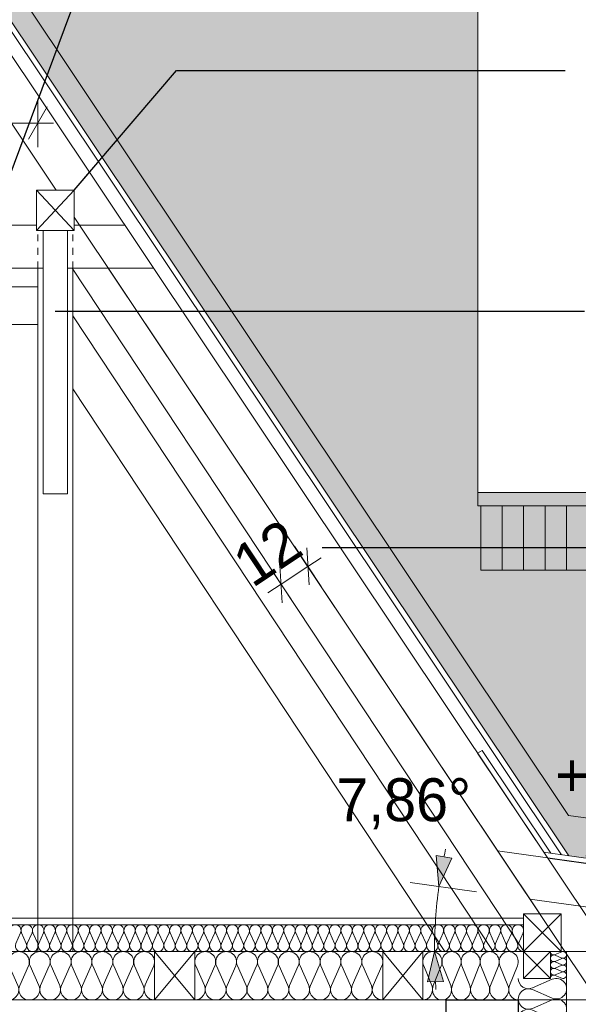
# Model space of a CAD drawing. Extents: x -723047 to -356759, y -30024 to 53940.
# Tile 53 of 121: x -641360 to -639278, y -6796 to -3130. Entities that reach past the tile are written whole.
import ezdxf

# ---------------------------------------------------------------- set-up
doc = ezdxf.new("R2010")
doc.units = 0
doc.header["$MEASUREMENT"] = 0
doc.linetypes.add('Hidden Line', pattern=[50, 25, -25])
for name, color, linetype, lineweight in [('0_Nr_Pióra__21', 7, 'Continuous', 9), ('0_Nr_Pióra__5', 7, 'Continuous', 13), ('Arch konstrukcja dachu_Nr_Pióra__46', 5, 'Continuous', 13), ('Arch wykończenie_Nr_Pióra__21', 7, 'Continuous', 9), ('INWENT KONST. DREWNIANA_Nr_Pióra__21', 7, 'Continuous', 9), ('INWENT OPISY_Nr_Pióra__21', 7, 'Continuous', 9), ('INWENT STROPY_Nr_Pióra__1', 7, 'Continuous', 25), ('INWENT WYMIARY_Nr_Pióra__21', 7, 'Continuous', 9), ('INWENT.ŚCIANY_Nr_Pióra__1', 7, 'Continuous', 25), ('INWENT.ŚCIANY_Nr_Pióra__21', 7, 'Continuous', 9)]:
    doc.layers.add(name, color=color, linetype=linetype, lineweight=lineweight)
for name, color, linetype, lineweight, true_color in [('Arch kolorystyka_Nr_Pióra__104', 7, 'Continuous', 13, 0x876532), ('Arch ocieplenie_Nr_Pióra__44', 7, 'Continuous', 13, 0x029e21), ('Arch stropy_Nr_Pióra__44', 7, 'Continuous', 13, 0x029e21), ('Arch stropy_Nr_Pióra__9', 7, 'Continuous', 13, 0x3dad99), ('arch wypelnienia_Nr_Pióra__108', 7, 'Continuous', 13, 0xfd8379), ('arch wypelnienia_Nr_Pióra__2', 7, 'Continuous', 13, 0x7f7f7f), ('arch wypelnienia_Nr_Pióra__88', 7, 'Continuous', 20, 0xfd4435)]:
    doc.layers.add(name, color=color, linetype=linetype, lineweight=lineweight, true_color=true_color)
doc.layers.add('Arch ocieplenie', color=7, linetype='Continuous')
doc.layers.add('INWENT WYMIARY', color=7, linetype='Continuous')
doc.styles.add('GENERATED_STYLE_2', font='txt')
doc.dimstyles.new('GENERATED_STYLE__1', dxfattribs={"dimtxt": 160.000002, "dimasz": 91.2, "dimexe": 0.18, "dimexo": 0, "dimgap": 0.09, "dimtad": 1, "dimtih": 1, "dimtoh": 1, "dimdec": 0, "dimlfac": 0.1, "dimzin": 0, "dimdsep": 46, "dimtxsty": 'GENERATED_STYLE_2', "dimblk": 'ARROWHEAD_2', "dimblk1": 'ARROWHEAD_2', "dimblk2": 'ARROWHEAD_2', "dimcen": 0.09, "dimclrd": 7, "dimclre": 7, "dimclrt": 7, "dimazin": 0, "dimtfac": 1, "dimtdec": 4, "dimtmove": 0, "dimatfit": 3, "dimfxl": 0, "dimtolj": 1, "dimtzin": 0, "dimarcsym": 0})
doc.dimstyles.new('GENERATED_STYLE__10', dxfattribs={"dimtxt": 0.18, "dimasz": 182.4, "dimexe": 0.18, "dimexo": 0.0625, "dimgap": 0.09, "dimtad": 0, "dimtih": 1, "dimtoh": 1, "dimdec": 4, "dimzin": 0, "dimdsep": 46, "dimcen": 0.09, "dimadec": 0, "dimazin": 0, "dimtfac": 1, "dimtdec": 4, "dimtmove": 0, "dimatfit": 3, "dimldrblk": 'ARROWHEAD_5', "dimfxl": 0, "dimtolj": 1, "dimtzin": 0, "dimarcsym": 0})
doc.dimstyles.new('GENERATED_STYLE__3', dxfattribs={"dimtxt": 160.000002, "dimasz": 91.2, "dimexe": 0.18, "dimexo": 0, "dimgap": 0.09, "dimtad": 1, "dimdec": 0, "dimlfac": 0.1, "dimzin": 0, "dimdsep": 46, "dimtxsty": 'GENERATED_STYLE_2', "dimblk": 'ARROWHEAD_2', "dimblk1": 'ARROWHEAD_2', "dimblk2": 'ARROWHEAD_2', "dimcen": 0.09, "dimclrd": 7, "dimclre": 7, "dimclrt": 7, "dimazin": 0, "dimtfac": 1, "dimtdec": 4, "dimtmove": 2, "dimatfit": 3, "dimfxl": 0, "dimtolj": 1, "dimtzin": 0, "dimarcsym": 0})
doc.dimstyles.new('GENERATED_STYLE__8', dxfattribs={"dimtxt": 160.000002, "dimasz": 110.144928, "dimexe": 0.18, "dimexo": 40, "dimgap": 0.09, "dimtad": 1, "dimtih": 1, "dimtoh": 1, "dimdec": 0, "dimzin": 0, "dimdsep": 46, "dimtxsty": 'GENERATED_STYLE_2', "dimblk": 'ARROWHEAD_5', "dimblk1": 'ARROWHEAD_5', "dimblk2": 'ARROWHEAD_5', "dimcen": 0.09, "dimclrd": 7, "dimclre": 7, "dimclrt": 7, "dimazin": 0, "dimtfac": 1, "dimtdec": 4, "dimtmove": 0, "dimatfit": 3, "dimfxl": 0, "dimtolj": 1, "dimtzin": 0, "dimarcsym": 0})

# ---------------------------------------------------------------- blocks, each defined once
blk = doc.blocks.new('Izolacja cieplna 14_64', base_point=(-645482, -6599.6))
at = {"layer": 'Arch ocieplenie_Nr_Pióra__44', "linetype": 'Continuous'}
for p, q in [((-641373.9, -6569.8), (-641356.2, -6529.4)), ((-641352.6, -6529.4), (-641334.9, -6569.8)), ((-641331.3, -6569.8), (-641313.6, -6529.4)), ((-641310, -6529.4), (-641292.3, -6569.8)), ((-641288.8, -6569.8), (-641271.1, -6529.4)), ((-641267.5, -6529.4), (-641249.8, -6569.8)), ((-641246.2, -6569.8), (-641228.5, -6529.4)), ((-641224.9, -6529.4), (-641207.2, -6569.8)), ((-641203.7, -6569.8), (-641186, -6529.4)), ((-641182.4, -6529.4), (-641164.7, -6569.8)), ((-641161.1, -6569.8), (-641143.4, -6529.4)), ((-641139.8, -6529.4), (-641122.1, -6569.8)), ((-641118.6, -6569.8), (-641100.9, -6529.4)), ((-641097.3, -6529.4), (-641079.6, -6569.8)), ((-641076, -6569.8), (-641058.3, -6529.4)), ((-641054.7, -6529.4), (-641037, -6569.8)), ((-641033.5, -6569.8), (-641015.8, -6529.4)), ((-641012.2, -6529.4), (-640994.5, -6569.8)), ((-640990.9, -6569.8), (-640973.2, -6529.4)), ((-640969.6, -6529.4), (-640951.9, -6569.8)), ((-640948.3, -6569.8), (-640930.6, -6529.4)), ((-640927.1, -6529.4), (-640909.4, -6569.8)), ((-640905.8, -6569.8), (-640888.1, -6529.4)), ((-640884.5, -6529.4), (-640866.8, -6569.8)), ((-640863.2, -6569.8), (-640845.5, -6529.4)), ((-640842, -6529.4), (-640824.3, -6569.8)), ((-640820.7, -6569.8), (-640803, -6529.4)), ((-640799.4, -6529.4), (-640781.7, -6569.8)), ((-640778.1, -6569.8), (-640760.4, -6529.4)), ((-640756.9, -6529.4), (-640739.2, -6569.8)), ((-640735.6, -6569.8), (-640717.9, -6529.4)), ((-640714.3, -6529.4), (-640696.6, -6569.8)), ((-640693, -6569.8), (-640675.3, -6529.4)), ((-640671.7, -6529.4), (-640654, -6569.8)), ((-640650.5, -6569.8), (-640632.8, -6529.4)), ((-640629.2, -6529.4), (-640611.5, -6569.8)), ((-640607.9, -6569.8), (-640590.2, -6529.4)), ((-640586.6, -6529.4), (-640568.9, -6569.8)), ((-640565.4, -6569.8), (-640547.7, -6529.4)), ((-640544.1, -6529.4), (-640526.4, -6569.8)), ((-640522.8, -6569.8), (-640505.1, -6529.4)), ((-640501.5, -6529.4), (-640483.8, -6569.8)), ((-640480.3, -6569.8), (-640462.6, -6529.4)), ((-640459, -6529.4), (-640441.3, -6569.8)), ((-640437.7, -6569.8), (-640420, -6529.4)), ((-640416.4, -6529.4), (-640398.7, -6569.8)), ((-640395.2, -6569.8), (-640377.5, -6529.4)), ((-640373.9, -6529.4), (-640356.2, -6569.8)), ((-640352.6, -6569.8), (-640334.9, -6529.4)), ((-640331.3, -6529.4), (-640313.6, -6569.8)), ((-640310, -6569.8), (-640292.3, -6529.4)), ((-640288.8, -6529.4), (-640271.1, -6569.8)), ((-640267.5, -6569.8), (-640249.8, -6529.4)), ((-640246.2, -6529.4), (-640228.5, -6569.8)), ((-640224.9, -6569.8), (-640207.2, -6529.4)), ((-640203.7, -6529.4), (-640186, -6569.8)), ((-640182.4, -6569.8), (-640164.7, -6529.4)), ((-640161.1, -6529.4), (-640143.4, -6569.8)), ((-640139.8, -6569.8), (-640122.1, -6529.4)), ((-640118.6, -6529.4), (-640100.9, -6569.8)), ((-640097.3, -6569.8), (-640079.6, -6529.4)), ((-640076, -6529.4), (-640058.3, -6569.8)), ((-640054.7, -6569.8), (-640037, -6529.4)), ((-640033.5, -6529.4), (-640015.7, -6569.8)), ((-640012.2, -6569.8), (-639994.5, -6529.4)), ((-639990.9, -6529.4), (-639973.2, -6569.8)), ((-639969.6, -6569.8), (-639951.9, -6529.4)), ((-639948.3, -6529.4), (-639930.6, -6569.8)), ((-639927.1, -6569.8), (-639909.4, -6529.4)), ((-639905.8, -6529.4), (-639888.1, -6569.8)), ((-639884.5, -6569.8), (-639866.8, -6529.4)), ((-639863.2, -6529.4), (-639845.5, -6569.8)), ((-639842, -6569.8), (-639824.3, -6529.4)), ((-639820.7, -6529.4), (-639803, -6569.8)), ((-639799.4, -6569.8), (-639781.7, -6529.4)), ((-639778.1, -6529.4), (-639760.4, -6569.8)), ((-639756.9, -6569.8), (-639739.2, -6529.4)), ((-639735.6, -6529.4), (-639717.9, -6569.8)), ((-639714.3, -6569.8), (-639696.6, -6529.4)), ((-639693, -6529.4), (-639675.3, -6569.8)), ((-639671.7, -6569.8), (-639654, -6529.4)), ((-639650.5, -6529.4), (-639632.8, -6569.8)), ((-639629.2, -6569.8), (-639611.5, -6529.4)), ((-639607.9, -6529.4), (-639590.2, -6569.8)), ((-639586.6, -6569.8), (-639568.9, -6529.4)), ((-639565.4, -6529.4), (-639547.7, -6569.8)), ((-639544.1, -6569.8), (-639526.4, -6529.4)), ((-639522.8, -6529.4), (-639505.1, -6569.8)), ((-639501.5, -6569.8), (-639483.8, -6529.4))]:
    blk.add_line(p, q, dxfattribs=at)
for centre, start_param, end_param in [((-641375.7, -6520.9), 5.870392, 9.837571), ((-641333.1, -6520.9), 5.870392, 9.837571), ((-641290.6, -6520.9), 5.870392, 9.837571), ((-641248, -6520.9), 5.870392, 9.837571), ((-641205.5, -6520.9), 5.870392, 9.837571), ((-641162.9, -6520.9), 5.870392, 9.837571), ((-641120.3, -6520.9), 5.870392, 9.837571), ((-641077.8, -6520.9), 5.870392, 9.837571), ((-641035.2, -6520.9), 5.870392, 9.837571), ((-640992.7, -6520.9), 5.870392, 9.837571), ((-640950.1, -6520.9), 5.870392, 9.837571), ((-640907.6, -6520.9), 5.870392, 9.837571), ((-640865, -6520.9), 5.870392, 9.837571), ((-640822.5, -6520.9), 5.870392, 9.837571), ((-640779.9, -6520.9), 5.870392, 9.837571), ((-640737.4, -6520.9), 5.870392, 9.837571), ((-640694.8, -6520.9), 5.870392, 9.837571), ((-640652.3, -6520.9), 5.870392, 9.837571), ((-640609.7, -6520.9), 5.870392, 9.837571), ((-640567.2, -6520.9), 5.870392, 9.837571), ((-640524.6, -6520.9), 5.870392, 9.837571), ((-640482, -6520.9), 5.870392, 9.837571), ((-640439.5, -6520.9), 5.870392, 9.837571), ((-640396.9, -6520.9), 5.870392, 9.837571), ((-640354.4, -6520.9), 5.870392, 9.837571), ((-640311.8, -6520.9), 5.870392, 9.837571), ((-640269.3, -6520.9), 5.870392, 9.837571), ((-640226.7, -6520.9), 5.870392, 9.837571), ((-640184.2, -6520.9), 5.870392, 9.837571), ((-640141.6, -6520.9), 5.870392, 9.837571), ((-640099.1, -6520.9), 5.870392, 9.837571), ((-640056.5, -6520.9), 5.870392, 9.837571), ((-640014, -6520.9), 5.870392, 9.837571), ((-639971.4, -6520.9), 5.870392, 9.837571), ((-639928.9, -6520.9), 5.870392, 9.837571), ((-639886.3, -6520.9), 5.870392, 9.837571), ((-639843.7, -6520.9), 5.870392, 9.837571), ((-639801.2, -6520.9), 5.870392, 9.837571), ((-639758.6, -6520.9), 5.870392, 9.837571), ((-639716.1, -6520.9), 5.870392, 9.837571), ((-639673.5, -6520.9), 5.870392, 9.837571), ((-639631, -6520.9), 5.870392, 9.837571), ((-639588.4, -6520.9), 5.870392, 9.837571), ((-639545.9, -6520.9), 5.870392, 9.837571), ((-639503.3, -6520.9), 5.870392, 9.837571), ((-641354.4, -6578.4), 2.7288, 6.695979), ((-641311.8, -6578.4), 2.7288, 6.695979), ((-641269.3, -6578.4), 2.7288, 6.695979), ((-641226.7, -6578.4), 2.7288, 6.695979), ((-641184.2, -6578.4), 2.7288, 6.695979), ((-641141.6, -6578.4), 2.7288, 6.695979), ((-641099.1, -6578.4), 2.7288, 6.695979), ((-641056.5, -6578.4), 2.7288, 6.695979), ((-641014, -6578.4), 2.7288, 6.695979), ((-640971.4, -6578.4), 2.7288, 6.695979), ((-640928.9, -6578.4), 2.7288, 6.695979), ((-640886.3, -6578.4), 2.7288, 6.695979), ((-640843.8, -6578.4), 2.7288, 6.695979), ((-640801.2, -6578.4), 2.7288, 6.695979), ((-640758.6, -6578.4), 2.7288, 6.695979), ((-640716.1, -6578.4), 2.7288, 6.695979), ((-640673.5, -6578.4), 2.7288, 6.695979), ((-640631, -6578.4), 2.7288, 6.695979), ((-640588.4, -6578.4), 2.7288, 6.695979), ((-640545.9, -6578.4), 2.7288, 6.695979), ((-640503.3, -6578.4), 2.7288, 6.695979), ((-640460.8, -6578.4), 2.7288, 6.695979), ((-640418.2, -6578.4), 2.7288, 6.695979), ((-640375.7, -6578.4), 2.7288, 6.695979), ((-640333.1, -6578.4), 2.7288, 6.695979), ((-640290.6, -6578.4), 2.7288, 6.695979), ((-640248, -6578.4), 2.7288, 6.695979), ((-640205.5, -6578.4), 2.7288, 6.695979), ((-640162.9, -6578.4), 2.7288, 6.695979), ((-640120.3, -6578.4), 2.7288, 6.695979), ((-640077.8, -6578.4), 2.7288, 6.695979), ((-640035.2, -6578.4), 2.7288, 6.695979), ((-639992.7, -6578.4), 2.7288, 6.695979), ((-639950.1, -6578.4), 2.7288, 6.695979), ((-639907.6, -6578.4), 2.7288, 6.695979), ((-639865, -6578.4), 2.7288, 6.695979), ((-639822.5, -6578.4), 2.7288, 6.695979), ((-639779.9, -6578.4), 2.7288, 6.695979), ((-639737.4, -6578.4), 2.7288, 6.695979), ((-639694.8, -6578.4), 2.7288, 6.695979), ((-639652.3, -6578.4), 2.7288, 6.695979), ((-639609.7, -6578.4), 2.7288, 6.695979), ((-639567.2, -6578.4), 2.7288, 6.695979), ((-639524.6, -6578.4), 2.7288, 6.695979), ((-639482, -6578.4), 2.7288, 4.712389)]:
    blk.add_ellipse(centre, major_axis=(21.3, 0), ratio=0.999587, start_param=start_param, end_param=end_param, dxfattribs=at)
blk = doc.blocks.new('Izolacja cieplna 14_70', base_point=(-641557, -6779.6))
at = {"layer": 'Arch ocieplenie_Nr_Pióra__44', "linetype": 'Continuous'}
for p, q in [((-641553.8, -6653.3), (-641521.4, -6726)), ((-641514.9, -6726), (-641482.5, -6653.3)), ((-641476, -6653.3), (-641443.6, -6726)), ((-641437.1, -6726), (-641404.8, -6653.3)), ((-641398.2, -6653.3), (-641365.9, -6726)), ((-641359.3, -6726), (-641327, -6653.3)), ((-641320.4, -6653.3), (-641288.1, -6726)), ((-641281.6, -6726), (-641249.2, -6653.3)), ((-641242.7, -6653.3), (-641210.3, -6726)), ((-641203.8, -6726), (-641171.4, -6653.3)), ((-641164.9, -6653.3), (-641132.5, -6726)), ((-641126, -6726), (-641093.6, -6653.3)), ((-641087.1, -6653.3), (-641054.8, -6726)), ((-641048.2, -6726), (-641015.9, -6653.3)), ((-641009.3, -6653.3), (-640977, -6726)), ((-640970.4, -6726), (-640938.1, -6653.3)), ((-640931.6, -6653.3), (-640899.2, -6726)), ((-640892.7, -6726), (-640860.3, -6653.3))]:
    blk.add_line(p, q, dxfattribs=at)
for centre, start_param, end_param in [((-641518.2, -6637.9), 5.870392, 9.837571), ((-641440.4, -6637.9), 5.870392, 9.837571), ((-641362.6, -6637.9), 5.870392, 9.837571), ((-641284.8, -6637.9), 5.870392, 9.837571), ((-641207, -6637.9), 5.870392, 9.837571), ((-641129.3, -6637.9), 5.870392, 9.837571), ((-641051.5, -6637.9), 5.870392, 9.837571), ((-640973.7, -6637.9), 5.870392, 9.837571), ((-640895.9, -6637.9), 5.870392, 9.837571), ((-641557, -6741.3), 4.712389, 6.695979), ((-641479.3, -6741.3), 2.7288, 6.695979), ((-641401.5, -6741.3), 2.7288, 6.695979), ((-641323.7, -6741.3), 2.7288, 6.695979), ((-641245.9, -6741.3), 2.7288, 6.695979), ((-641168.2, -6741.3), 2.7288, 6.695979), ((-641090.4, -6741.3), 2.7288, 6.695979), ((-641012.6, -6741.3), 2.7288, 6.695979), ((-640934.8, -6741.3), 2.7288, 6.695979), ((-640857, -6741.3), 2.7288, 4.712389)]:
    blk.add_ellipse(centre, major_axis=(38.9, 0), ratio=0.984395, start_param=start_param, end_param=end_param, dxfattribs=at)
blk = doc.blocks.new('Izolacja cieplna 14_71', base_point=(-640707, -6779.6))
at = {"layer": 'Arch ocieplenie_Nr_Pióra__44', "linetype": 'Continuous'}
for p, q in [((-640703.8, -6653.3), (-640671.4, -6726)), ((-640664.9, -6726), (-640632.5, -6653.3)), ((-640626, -6653.3), (-640593.6, -6726)), ((-640587.1, -6726), (-640554.8, -6653.3)), ((-640548.2, -6653.3), (-640515.9, -6726)), ((-640509.3, -6726), (-640477, -6653.3)), ((-640470.4, -6653.3), (-640438.1, -6726)), ((-640431.6, -6726), (-640399.2, -6653.3)), ((-640392.7, -6653.3), (-640360.3, -6726)), ((-640353.8, -6726), (-640321.4, -6653.3)), ((-640314.9, -6653.3), (-640282.5, -6726)), ((-640276, -6726), (-640243.6, -6653.3)), ((-640237.1, -6653.3), (-640204.8, -6726)), ((-640198.2, -6726), (-640165.9, -6653.3)), ((-640159.3, -6653.3), (-640127, -6726)), ((-640120.4, -6726), (-640088.1, -6653.3)), ((-640081.6, -6653.3), (-640049.2, -6726)), ((-640042.7, -6726), (-640010.3, -6653.3))]:
    blk.add_line(p, q, dxfattribs=at)
for centre, start_param, end_param in [((-640668.2, -6637.9), 5.870392, 9.837571), ((-640590.4, -6637.9), 5.870392, 9.837571), ((-640512.6, -6637.9), 5.870392, 9.837571), ((-640434.8, -6637.9), 5.870392, 9.837571), ((-640357, -6637.9), 5.870392, 9.837571), ((-640279.3, -6637.9), 5.870392, 9.837571), ((-640201.5, -6637.9), 5.870392, 9.837571), ((-640123.7, -6637.9), 5.870392, 9.837571), ((-640045.9, -6637.9), 5.870392, 9.837571), ((-640707, -6741.3), 4.712389, 6.695979), ((-640629.3, -6741.3), 2.7288, 6.695979), ((-640551.5, -6741.3), 2.7288, 6.695979), ((-640473.7, -6741.3), 2.7288, 6.695979), ((-640395.9, -6741.3), 2.7288, 6.695979), ((-640318.2, -6741.3), 2.7288, 6.695979), ((-640240.4, -6741.3), 2.7288, 6.695979), ((-640162.6, -6741.3), 2.7288, 6.695979), ((-640084.8, -6741.3), 2.7288, 6.695979), ((-640007, -6741.3), 2.7288, 4.712389)]:
    blk.add_ellipse(centre, major_axis=(38.9, 0), ratio=0.984395, start_param=start_param, end_param=end_param, dxfattribs=at)
blk = doc.blocks.new('Izolacja cieplna 14_72', base_point=(-639857, -6779.6))
at = {"layer": 'Arch ocieplenie_Nr_Pióra__44', "linetype": 'Continuous'}
for p, q in [((-639854.1, -6653.3), (-639824.5, -6726)), ((-639818.6, -6726), (-639789, -6653.3)), ((-639783.1, -6653.3), (-639753.5, -6726)), ((-639747.6, -6726), (-639718, -6653.3)), ((-639712.1, -6653.3), (-639682.5, -6726)), ((-639676.6, -6726), (-639647, -6653.3)), ((-639641.1, -6653.3), (-639611.5, -6726)), ((-639605.6, -6726), (-639576, -6653.3)), ((-639570.1, -6653.3), (-639540.5, -6726)), ((-639534.6, -6726), (-639505, -6653.3))]:
    blk.add_line(p, q, dxfattribs=at)
for centre, start_param, end_param in [((-639821.5, -6637.9), 4.299595, 8.266775), ((-639750.5, -6637.9), 4.299595, 8.266775), ((-639679.5, -6637.9), 4.299595, 8.266775), ((-639608.5, -6637.9), 4.299595, 8.266775), ((-639537.5, -6637.9), 4.299595, 8.266775), ((-639857, -6741.3), 3.141593, 5.125182), ((-639786, -6741.3), 1.158004, 5.125183), ((-639715, -6741.3), 1.158004, 5.125183), ((-639644, -6741.3), 1.158004, 5.125183), ((-639573, -6741.3), 1.158004, 5.125183), ((-639502, -6741.3), 1.158004, 3.141593)]:
    blk.add_ellipse(centre, major_axis=(0, 38.3), ratio=0.927328, start_param=start_param, end_param=end_param, dxfattribs=at)
blk = doc.blocks.new('Izolacja cieplna 14_73', base_point=(-639502, -6699.6))
at = {"layer": 'Arch ocieplenie_Nr_Pióra__44', "linetype": 'Continuous'}
for p, q in [((-639375.7, -6702.8), (-639448.4, -6734.7)), ((-639448.4, -6741.1), (-639375.7, -6772.9)), ((-639375.7, -6779.4), (-639448.4, -6811.2)), ((-639448.4, -6817.6), (-639375.7, -6849.5)), ((-639375.7, -6855.9), (-639448.4, -6887.7)), ((-639448.4, -6894.2), (-639375.7, -6926)), ((-639375.7, -6932.4), (-639448.4, -6964.3)), ((-639448.4, -6970.7), (-639375.7, -7002.6)), ((-639375.7, -7009), (-639448.4, -7040.8)), ((-639448.4, -7047.3), (-639375.7, -7079.1)), ((-639375.7, -7085.5), (-639448.4, -7117.4)), ((-639448.4, -7123.8), (-639375.7, -7155.6)), ((-639375.7, -7162.1), (-639448.4, -7193.9)), ((-639448.4, -7200.3), (-639375.7, -7232.2)), ((-639375.7, -7238.6), (-639448.4, -7270.4)), ((-639448.4, -7276.9), (-639375.7, -7308.7)), ((-639375.7, -7315.1), (-639448.4, -7347)), ((-639448.4, -7353.4), (-639375.7, -7385.2)), ((-639375.7, -7391.7), (-639448.4, -7423.5)), ((-639448.4, -7429.9), (-639375.7, -7461.8)), ((-639375.7, -7468.2), (-639448.4, -7500.1)), ((-639448.4, -7506.5), (-639375.7, -7538.3)), ((-639375.7, -7544.8), (-639448.4, -7576.6)), ((-639448.4, -7583), (-639375.7, -7614.9)), ((-639375.7, -7621.3), (-639448.4, -7653.1)), ((-639448.4, -7659.6), (-639375.7, -7691.4)), ((-639375.7, -7697.8), (-639448.4, -7729.7)), ((-639448.4, -7736.1), (-639375.7, -7767.9)), ((-639375.7, -7774.4), (-639448.4, -7806.2)), ((-639448.4, -7812.6), (-639375.7, -7844.5)), ((-639375.7, -7850.9), (-639448.4, -7882.7)), ((-639448.4, -7889.2), (-639375.7, -7921)), ((-639375.7, -7927.4), (-639448.4, -7959.3)), ((-639448.4, -7965.7), (-639375.7, -7997.6)), ((-639375.7, -8004), (-639448.4, -8035.8)), ((-639448.4, -8042.3), (-639375.7, -8074.1)), ((-639375.7, -8080.5), (-639448.4, -8112.4)), ((-639448.4, -8118.8), (-639375.7, -8150.6)), ((-639375.7, -8157.1), (-639448.4, -8188.9)), ((-639448.4, -8195.3), (-639375.7, -8227.2)), ((-639375.7, -8233.6), (-639448.4, -8265.4)), ((-639448.4, -8271.9), (-639375.7, -8303.7)), ((-639375.7, -8310.1), (-639448.4, -8342)), ((-639448.4, -8348.4), (-639375.7, -8380.2)), ((-639375.7, -8386.7), (-639448.4, -8418.5)), ((-639448.4, -8424.9), (-639375.7, -8456.8)), ((-639375.7, -8463.2), (-639448.4, -8495.1)), ((-639448.4, -8501.5), (-639375.7, -8533.3)), ((-639375.7, -8539.8), (-639448.4, -8571.6)), ((-639448.4, -8578), (-639375.7, -8609.9)), ((-639375.7, -8616.3), (-639448.4, -8648.1)), ((-639448.4, -8654.6), (-639375.7, -8686.4))]:
    blk.add_line(p, q, dxfattribs=at)
for centre, start_param, end_param in [((-639463.8, -6699.6), 3.141593, 5.125182), ((-639360.3, -6737.9), 4.299595, 8.266775), ((-639463.8, -6776.2), 1.158004, 5.125183), ((-639360.3, -6814.4), 4.299595, 8.266775), ((-639463.8, -6852.7), 1.158004, 5.125183), ((-639360.3, -6891), 4.299595, 8.266775), ((-639463.8, -6929.2), 1.158004, 5.125183), ((-639360.3, -6967.5), 4.299595, 8.266775), ((-639463.8, -7005.8), 1.158004, 5.125183), ((-639360.3, -7044), 4.299595, 8.266775), ((-639463.8, -7082.3), 1.158004, 5.125183), ((-639360.3, -7120.6), 4.299595, 8.266775), ((-639463.8, -7158.8), 1.158004, 5.125183), ((-639360.3, -7197.1), 4.299595, 8.266775), ((-639463.8, -7235.4), 1.158004, 5.125183), ((-639360.3, -7273.7), 4.299595, 8.266775), ((-639463.8, -7311.9), 1.158004, 5.125183), ((-639360.3, -7350.2), 4.299595, 8.266775), ((-639463.8, -7388.5), 1.158004, 5.125183), ((-639360.3, -7426.7), 4.299595, 8.266775), ((-639463.8, -7465), 1.158004, 5.125183), ((-639360.3, -7503.3), 4.299595, 8.266775), ((-639463.8, -7541.5), 1.158004, 5.125183), ((-639360.3, -7579.8), 4.299595, 8.266775), ((-639463.8, -7618.1), 1.158004, 5.125183), ((-639360.3, -7656.3), 4.299595, 8.266775), ((-639463.8, -7694.6), 1.158004, 5.125183), ((-639360.3, -7732.9), 4.299595, 8.266775), ((-639463.8, -7771.2), 1.158004, 5.125183), ((-639360.3, -7809.4), 4.299595, 8.266775), ((-639463.8, -7847.7), 1.158004, 5.125183), ((-639360.3, -7886), 4.299595, 8.266775), ((-639463.8, -7924.2), 1.158004, 5.125183), ((-639360.3, -7962.5), 4.299595, 8.266775), ((-639463.8, -8000.8), 1.158004, 5.125183), ((-639360.3, -8039), 4.299595, 8.266775), ((-639463.8, -8077.3), 1.158004, 5.125183), ((-639360.3, -8115.6), 4.299595, 8.266775), ((-639463.8, -8153.8), 1.158004, 5.125183), ((-639360.3, -8192.1), 4.299595, 8.266775), ((-639463.8, -8230.4), 1.158004, 5.125183), ((-639360.3, -8268.7), 4.299595, 8.266775), ((-639463.8, -8306.9), 1.158004, 5.125183), ((-639360.3, -8345.2), 4.299595, 8.266775), ((-639463.8, -8383.5), 1.158004, 5.125183), ((-639360.3, -8421.7), 4.299595, 8.266775), ((-639463.8, -8460), 1.158004, 5.125183), ((-639360.3, -8498.3), 4.299595, 8.266775), ((-639463.8, -8536.5), 1.158004, 5.125183), ((-639360.3, -8574.8), 4.299595, 8.266775), ((-639463.8, -8613.1), 1.158004, 5.125183), ((-639360.3, -8651.3), 4.299595, 8.266775), ((-639463.8, -8689.6), 1.158004, 3.141593)]:
    blk.add_ellipse(centre, major_axis=(38.3, 0), ratio=0.999665, start_param=start_param, end_param=end_param, dxfattribs=at)
blk = doc.blocks.new('Izolacja cieplna 14_123', base_point=(-639382, -6599.6))
at = {"layer": 'Arch ocieplenie_Nr_Pióra__44', "linetype": 'Continuous'}
for p, q in [((-639339.9, -6600.7), (-639364.2, -6611.1)), ((-639364.2, -6613.2), (-639339.9, -6623.6)), ((-639339.9, -6625.7), (-639364.2, -6636.1)), ((-639364.2, -6638.2), (-639339.9, -6648.6)), ((-639339.9, -6650.7), (-639364.2, -6661.1)), ((-639364.2, -6663.2), (-639339.9, -6673.6)), ((-639339.9, -6675.7), (-639364.2, -6686.1)), ((-639364.2, -6688.2), (-639339.9, -6698.6))]:
    blk.add_line(p, q, dxfattribs=at)
for centre, start_param, end_param in [((-639334.8, -6612.1), 4.299595, 8.266775), ((-639369.3, -6624.6), 1.158004, 5.125183), ((-639369.3, -6649.6), 1.158004, 5.125183), ((-639369.3, -6599.6), 3.141593, 5.125182), ((-639334.8, -6637.1), 4.299595, 8.266775), ((-639369.3, -6674.6), 1.158004, 5.125183), ((-639334.8, -6662.1), 4.299595, 8.266775), ((-639369.3, -6699.6), 1.158004, 3.141593), ((-639334.8, -6687.1), 4.299595, 8.266775)]:
    blk.add_ellipse(centre, major_axis=(12.8, 0), ratio=0.979572, start_param=start_param, end_param=end_param, dxfattribs=at)
blk = doc.blocks.new('Wymiary_243', base_point=(-639130.8, -6243.5))
at = {"layer": 'INWENT WYMIARY_Nr_Pióra__21', "linetype": 'Continuous'}
blk.add_hatch(color=256, dxfattribs=at).paths.add_polyline_path([(-639130.8, -6243.5), (-639223.6, -6083.5), (-639038, -6083.5)], flags=0)
for p, q in [((-639130.8, -6243.5), (-639223.6, -6083.5)), ((-639223.6, -6083.5), (-639038, -6083.5)), ((-639038, -6083.5), (-639130.8, -6243.5)), ((-639130.8, -6243.5), (-639250.8, -6243.5)), ((-639130.8, -6243.5), (-639010.8, -6243.5))]:
    blk.add_line(p, q, dxfattribs=at)
at = {"layer": 'INWENT WYMIARY_Nr_Pióra__21', "insert": (-639364.3, -6051.5), "char_height": 160, "attachment_point": 7, "style": 'GENERATED_STYLE_2'}
blk.add_mtext('{+6,09}', dxfattribs=at)
blk = doc.blocks.new('*D1148')
at = {"layer": 'INWENT WYMIARY_Nr_Pióra__21', "linetype": 'Continuous'}
for p, q in [((-641832, -3604.6), (-641832, -3424.6)), ((-641292, -3604.6), (-641292, -3424.6)), ((-641797.4, -3454.6), (-641866.7, -3574.6)), ((-641326.7, -3574.6), (-641257.4, -3454.6)), ((-641832, -3514.6), (-641292, -3514.6)), ((-641292, -3514.6), (-641233.4, -3514.6))]:
    blk.add_line(p, q, dxfattribs=at)
at = {"layer": 'INWENT WYMIARY_Nr_Pióra__21', "char_height": 160, "attachment_point": 7, "style": 'GENERATED_STYLE_2'}
for s, insert in [('{54}', (-643482.2, -3482.6)), ('{25}', (-643101.5, -3482.6)), ('{80}', (-642584.4, -3482.6)), ('{25}', (-642051.5, -3482.6)), ('{54}', (-641664.4, -3482.6))]:
    blk.add_mtext(s, dxfattribs=dict(at, insert=insert))
blk = doc.blocks.new('ARROWHEAD_2')
at = {"color": 0, "linetype": 'Continuous', "lineweight": 0}
for p, q in [((-0.378, -0.655), (0.378, 0.655)), ((0, 0), (-1, 0))]:
    blk.add_line(p, q, dxfattribs=at)
blk = doc.blocks.new('*D1154')
at = {"layer": 'INWENT WYMIARY_Nr_Pióra__21', "linetype": 'Continuous'}
for p, q in [((-640235.9, -5240.5), (-640335.2, -5090.4)), ((-640281.3, -5234.6), (-640289.8, -5096.3)), ((-640335.9, -5306.7), (-640435.3, -5156.6)), ((-640389.8, -5162.5), (-640381.4, -5300.8)), ((-640385.6, -5231.7), (-640285.5, -5165.4)), ((-640285.5, -5165.4), (-640236.6, -5133)), ((-640434.5, -5264), (-640385.6, -5231.7))]:
    blk.add_line(p, q, dxfattribs=at)
at = {"layer": 'INWENT WYMIARY_Nr_Pióra__21', "insert": (-640492.5, -5247.5), "char_height": 160, "attachment_point": 7, "rotation": 33.498, "style": 'GENERATED_STYLE_2'}
blk.add_mtext('{12}', dxfattribs=at)
blk = doc.blocks.new('*D1294')
at = {"layer": '0_Nr_Pióra__5', "linetype": 'Continuous'}
for points in [[(-639797.4, -6357.3), (-639808.2, -6241.9), (-639749.1, -6252)], [(-639814.1, -6599.6), (-639780.6, -6710.6), (-639840.5, -6712.5)]]:
    blk.add_hatch(color=256, dxfattribs=at).paths.add_polyline_path(points, flags=0)
for p, q in [((-639797.4, -6357.3), (-639808.2, -6241.9)), ((-639808.2, -6241.9), (-639749.1, -6252)), ((-639797.4, -6357.3), (-639749.1, -6252)), ((-639657.3, -6376.7), (-639905.1, -6342.5)), ((-639922.8, -6599.6), (-639542, -6599.6)), ((-639814.1, -6599.6), (-639840.5, -6712.5)), ((-639814.1, -6599.6), (-639780.6, -6710.6)), ((-639780.6, -6710.6), (-639840.5, -6712.5))]:
    blk.add_line(p, q, dxfattribs=at)
for start, end in [(167.5759, 168.5163), (172.1383, 180), (183.622, 184.5624)]:
    blk.add_arc((-638042.7, -6599.6), 1771.4, start, end, dxfattribs=at)
at = {"layer": '0_Nr_Pióra__21', "insert": (-640179.9, -6144), "char_height": 160, "attachment_point": 7, "style": 'GENERATED_STYLE_2'}
blk.add_mtext('{7,86°}', dxfattribs=at)
blk = doc.blocks.new('ARROWHEAD_5')
at = {"color": 0, "linetype": 'Continuous', "lineweight": 0}
blk.add_line((0, 0), (-1, 0), dxfattribs=at)
blk.add_solid([(-1, 0.2679), (0, 0), (-1, -0.2679), (-1, 0.2679)], dxfattribs=at)

msp = doc.modelspace()

# ---------------------------------------------------------------- hatches: boundary and pattern name
at = {"layer": 'Arch kolorystyka_Nr_Pióra__104', "linetype": 'Continuous', "lineweight": 0, "true_color": 0x21190c}
msp.add_hatch(color=28, dxfattribs=at).paths.add_polyline_path([(-641712, -1426.1), (-642434.5, -1426.1), (-641712, -2506.8), (-639364.3, -6018.2), (-639314.6, -6092.5), (-638603, -6190.8), (-638352, -6225.4), (-638352, -5632.9), (-638352, -5179.6), (-638803.6, -5179.6), (-639642, -5179.6), (-639642, -4939.6), (-639652, -4939.6), (-639652, -3064.6), (-640942, -3064.6), (-640942, -2824.6), (-640952, -2824.6), (-640952, -1426.1)], flags=0)
at = {"layer": 'arch wypelnienia_Nr_Pióra__108', "linetype": 'Continuous'}
msp.add_hatch(color=256, dxfattribs=at).paths.add_polyline_path([(-646881.5, -8011.2), (-646881.5, -8058.8), (-646844.5, -8029.9), (-646672, -7771.9), (-642482, -1505), (-641712, -2656.8), (-639314.6, -6242.5), (-638603, -6340.8), (-637798.7, -6451.9), (-637402, -6451.9), (-637402, -6314.6), (-638352, -6314.6), (-638352, -6225.4), (-638603, -6190.8), (-639314.6, -6092.5), (-641712, -2506.8), (-642434.5, -1426.1), (-642529.6, -1426.1), (-646672, -7621.9), (-646835.8, -7866.8), (-646835.8, -7867.7), (-646879.8, -7964.7, 0.106733), (-646881.5, -7973), (-646881.5, -7981.2), (-646877.5, -7981.2, -0.414214), (-646875.5, -7983.2), (-646875.5, -7996.7, -0.414214), (-646877.5, -7998.7), (-646881.5, -7998.7)], flags=0)
at = {"layer": 'arch wypelnienia_Nr_Pióra__2', "linetype": 'Continuous', "lineweight": 0, "true_color": 0x3f3f3f}
msp.add_hatch(color=250, dxfattribs=at).paths.add_polyline_path([(-639652, -4889.6), (-639652, -4939.6), (-638302, -4939.6), (-638302, -4889.6)], flags=0)
at = {"layer": 'arch wypelnienia_Nr_Pióra__88', "linetype": 'Continuous'}
msp.add_hatch(color=256, dxfattribs=at).paths.add_polyline_path([(-638342, -4939.6), (-639642, -4939.6), (-639642, -5179.6), (-638342, -5179.6)], flags=0)

# ---------------------------------------------------------------- linework, layer by layer
at = {"layer": 'Arch konstrukcja dachu_Nr_Pióra__46', "linetype": 'Continuous'}
for p, q in [((-641030, -4054.6), (-641164.6, -4054.6)), ((-639482, -6596.9), (-641164.6, -4054.6)), ((-639422, -6459.6), (-641030, -4054.6)), ((-639482, -6459.6), (-639422, -6459.6)), ((-639482, -6459.6), (-639482, -6596.9))]:
    msp.add_line(p, q, dxfattribs=at)
at = {"layer": 'Arch stropy_Nr_Pióra__44', "linetype": 'Continuous'}
msp.add_line((-639322, -6599.6), (-639322, -8689.6), dxfattribs=at)
at = {"layer": 'Arch stropy_Nr_Pióra__9', "linetype": 'Continuous'}
for p, q in [((-639482, -6474.6), (-645482, -6474.6)), ((-639482, -6499.6), (-645482, -6499.6))]:
    msp.add_line(p, q, dxfattribs=at)
at = {"layer": 'Arch wykończenie_Nr_Pióra__21', "linetype": 'Continuous'}
for p, q in [((-639642, -4939.6), (-639642, -5179.6)), ((-639562, -4939.6), (-639562, -5179.6)), ((-639482, -4939.6), (-639482, -5179.6)), ((-639402, -4939.6), (-639402, -5179.6)), ((-639322, -4939.6), (-639322, -5179.6)), ((-638342, -5179.6), (-639642, -5179.6))]:
    msp.add_line(p, q, dxfattribs=at)
at = {"layer": 'INWENT KONST. DREWNIANA_Nr_Pióra__21', "linetype": 'Continuous'}
for p, q in [((-642434.5, -1426.1), (-639314.6, -6092.5)), ((-642482, -1505), (-639313.9, -6243.5)), ((-642482, -1541), (-639340.6, -6239.6)), ((-642482, -1631), (-639039.7, -6779.6)), ((-642200.1, -2304.6), (-641223.9, -3764.6)), ((-641157, -3764.6), (-641297, -3764.6)), ((-641297, -3764.6), (-641297, -3914.6)), ((-641297, -3914.6), (-641157, -3764.6)), ((-641157, -3914.6), (-641297, -3764.6)), ((-641157, -3914.6), (-641157, -3764.6)), ((-641157, -3864.6), (-639208.1, -6779.6)), ((-643667, -3894.6), (-641297, -3894.6)), ((-641297, -3914.6), (-641157, -3914.6)), ((-641272, -4894.6), (-641272, -3914.6)), ((-641272, -3914.6), (-641182, -3914.6)), ((-641182, -3914.6), (-641182, -4894.6)), ((-641157, -3894.6), (-640968.6, -3894.6)), ((-643692, -4054.6), (-641272, -4054.6)), ((-641292, -6599.6), (-641292, -4054.6)), ((-641182, -4054.6), (-640861.6, -4054.6)), ((-641162, -6599.6), (-641162, -4054.6)), ((-643672, -4124.6), (-641292, -4124.6)), ((-639595.6, -6599.6), (-641162, -4232.8)), ((-643672, -4264.6), (-641292, -4264.6)), ((-639775.5, -6599.6), (-641162, -4504.6)), ((-641272, -4894.6), (-641182, -4894.6)), ((-637452, -6519.4), (-639579.2, -6224.6)), ((-637452, -6681.2), (-639459.2, -6404)), ((-639342, -6459.6), (-639482, -6459.6)), ((-639482, -6459.6), (-639482, -6599.6)), ((-639482, -6599.6), (-639342, -6459.6)), ((-639342, -6599.6), (-639482, -6459.6)), ((-639342, -6599.6), (-639342, -6459.6)), ((-645482, -6599.6), (-639482, -6599.6)), ((-640857, -6599.6), (-640857, -6779.6)), ((-640707, -6599.6), (-640857, -6599.6)), ((-640707, -6599.6), (-640857, -6779.6)), ((-640707, -6779.6), (-640857, -6599.6)), ((-640707, -6779.6), (-640707, -6599.6)), ((-640007, -6779.6), (-640007, -6599.6)), ((-640007, -6599.6), (-639857, -6599.6)), ((-640007, -6599.6), (-639857, -6779.6)), ((-640007, -6779.6), (-639857, -6599.6)), ((-639857, -6599.6), (-639857, -6779.6)), ((-639482, -6599.6), (-639342, -6599.6)), ((-639482, -6599.6), (-639482, -6699.6)), ((-639382, -6599.6), (-639482, -6599.6)), ((-639482, -6599.6), (-639382, -6699.6)), ((-639482, -6699.6), (-639382, -6599.6)), ((-639382, -6699.6), (-639382, -6599.6)), ((-639342, -6599.6), (-637452, -6599.6)), ((-639482, -6699.6), (-639382, -6699.6)), ((-645756, -6779.6), (-637452, -6779.6)), ((-640857, -6779.6), (-640707, -6779.6)), ((-639857, -6779.6), (-640007, -6779.6))]:
    msp.add_line(p, q, dxfattribs=at)
at = {"layer": 'INWENT KONST. DREWNIANA_Nr_Pióra__21', "linetype": 'Hidden Line'}
for p, q in [((-641292, -4054.6), (-641292, -3914.6)), ((-641162, -4054.6), (-641162, -3914.6))]:
    msp.add_line(p, q, dxfattribs=at)
at = {"layer": 'INWENT STROPY_Nr_Pióra__1', "linetype": 'Continuous'}
msp.add_line((-639772, -6779.6), (-639502, -6779.6), dxfattribs=at)
at = {"layer": 'INWENT.ŚCIANY_Nr_Pióra__1', "linetype": 'Continuous'}
for p, q in [((-639772, -6779.6), (-639772, -11679.6)), ((-639502, -6779.6), (-639502, -11679.6))]:
    msp.add_line(p, q, dxfattribs=at)
at = {"layer": 'INWENT.ŚCIANY_Nr_Pióra__21', "linetype": 'Continuous'}
for p, q in [((-639652, -4939.6), (-639652, -2824.6)), ((-638302, -4889.6), (-639652, -4889.6)), ((-638302, -4939.6), (-639652, -4939.6)), ((-639637, -5850.3), (-639653.6, -5861.4)), ((-639392.3, -6252.2), (-639653.6, -5861.4)), ((-639380.7, -6233.7), (-639637, -5850.3)), ((-638352, -6225.4), (-639314.6, -6092.5)), ((-637798.7, -6451.9), (-639407.3, -6229.7)), ((-639392.3, -6252.2), (-637452, -6519.9))]:
    msp.add_line(p, q, dxfattribs=at)

# ---------------------------------------------------------------- block references
at = {"layer": 'Arch ocieplenie', "color": 104, "linetype": 'Continuous', "lineweight": 13, "true_color": 0x029e21}
for name, p in [('Izolacja cieplna 14_64', (-645482, -6599.6)), ('Izolacja cieplna 14_70', (-641557, -6779.6)), ('Izolacja cieplna 14_71', (-640707, -6779.6)), ('Izolacja cieplna 14_72', (-639857, -6779.6)), ('Izolacja cieplna 14_123', (-639382, -6599.6)), ('Izolacja cieplna 14_73', (-639502, -6699.6))]:
    msp.add_blockref(name, p, dxfattribs=at)
at = {"layer": 'INWENT WYMIARY', "linetype": 'Continuous'}
msp.add_blockref('Wymiary_243', (-639130.8, -6243.5), dxfattribs=at)

# ---------------------------------------------------------------- dimensions: what is measured, and where the dimension line sits
at = {"linetype": 'Continuous'}
dim = msp.add_angular_dim_3p(base=(-639809.9, -6478.2), center=(-638042.7, -6599.6), p1=(-639459.2, -6404), p2=(-639342, -6599.6), dimstyle='GENERATED_STYLE__8', dxfattribs=at)
dim.commit()
dim.dimension.update_dxf_attribs({"geometry": '*D1294', "text_midpoint": (-639923.2, -6064), "dimtype": 165})
at = {"layer": 'INWENT WYMIARY', "linetype": 'Continuous'}
dim = msp.add_linear_dim(base=(-643672, -3514.6), p1=(-641832, -4054.6), p2=(-641292, -4000.6), dimstyle='GENERATED_STYLE__1', dxfattribs=at)
dim.commit()
dim.dimension.update_dxf_attribs({"geometry": '*D1148', "text_midpoint": (-641543, -3402.6)})
dim = msp.add_linear_dim(base=(-640385.6, -5231.7), p1=(-640209.5, -5497.7), p2=(-640109.5, -5431.4), angle=33.498, dimstyle='GENERATED_STYLE__3', dxfattribs=at)
dim.commit()
dim.dimension.update_dxf_attribs({"geometry": '*D1154', "text_midpoint": (-640435.4, -5113.8)})

# ---------------------------------------------------------------- leaders
at = {"layer": 'INWENT OPISY_Nr_Pióra__21', "linetype": 'Continuous', "annotation_type": 0, "has_hookline": 1}
for points, hookline_direction, text_width in [([(-641843.4, -4013), (-640774.7, -1174.8), (-640239.2, -1174.8)], 1, 1054.3), ([(-641447, -3844.6), (-640774.7, -2045.8), (-640239.2, -2045.8)], 1, 951.4), ([(-641157, -3764.6), (-640774.7, -3318.2), (-639327.2, -3318.2)], 1, 865.7), ([(-641227, -4214.9), (-639255.3, -4215.1)], 0, 1191.4), ([(-640232.6, -5095.2), (-639101.7, -5095.4)], 0, 1337.1)]:
    msp.add_leader(points, dimstyle='GENERATED_STYLE__10', dxfattribs=dict(at, hookline_direction=hookline_direction, text_width=text_width))

doc.saveas('drawing.dxf')
